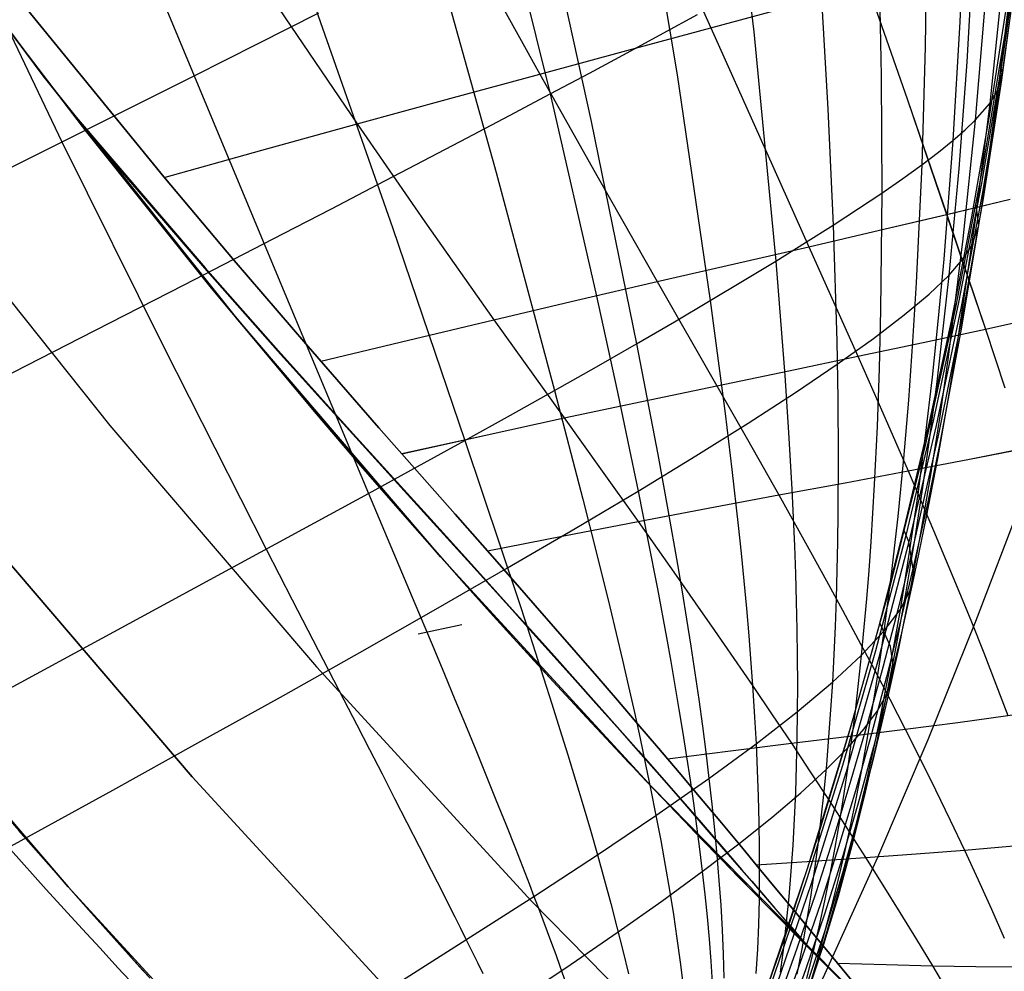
# Model space of a CAD drawing. Header units: millimetres. Extents: x -58 to 58, y -58 to 58.
# Tile 4 of 95: x -43.33 to -37.4, y -38.64 to -32.9. Entities that reach past the tile are written whole.
import ezdxf

# ---------------------------------------------------------------- set-up
doc = ezdxf.new("R2010")
doc.units = ezdxf.units.MM
doc.header["$MEASUREMENT"] = 0
doc.layers.add('Predefinito', color=5, linetype='Continuous')

msp = doc.modelspace()

# ---------------------------------------------------------------- linework, layer by layer
at = {"layer": 'Predefinito', "extrusion": (-3.64696e-06, 9.08447e-06, 1)}
msp.add_lwpolyline([(-57.1456, 0.5066), (-49.2276, -3.6494), (-48.6645, -3.965), (-48.1107, -4.2954), (-47.8375, -4.468), (-47.5674, -4.6453), (-47.0367, -5.0138), (-46.5192, -5.3993), (-46.0152, -5.8005), (-45.5221, -6.2189), (-45.0437, -6.6519), (-44.5806, -7.0994), (-44.1336, -7.5614), (-43.7017, -8.0393), (-43.2867, -8.531), (-42.8886, -9.0355), (-42.5074, -9.5522), (-42.1422, -10.0813), (-41.7937, -10.6209), (-41.4615, -11.1701), (-41.1452, -11.7281), (-40.8439, -12.2949), (-40.5574, -12.8689), (-40.2849, -13.4495), (-40.0258, -14.0358), (-39.779, -14.6275), (-39.5441, -15.2238), (-39.1067, -16.4283), (-38.7087, -17.6461), (-38.3503, -18.8761), (-38.0333, -20.1169), (-37.7586, -21.3679), (-37.6376, -21.9965), (-37.5277, -22.6272), (-37.429, -23.2599), (-37.3416, -23.8945), (-37.2658, -24.5298), (-37.2017, -25.1666), (-37.1494, -25.8045), (-37.109, -26.4434), (-37.0807, -27.082), (-37.0646, -27.7214), (-37.0609, -28.3614), (-37.0696, -29.0021), (-37.0909, -29.6414), (-37.1248, -30.2807), (-37.1712, -30.9193), (-37.2301, -31.5565), (-37.3017, -32.1919), (-37.3861, -32.8258), (-37.4836, -33.4585), (-37.5944, -34.0907), (-37.7181, -34.7195), (-37.8544, -35.3465), (-38.0028, -35.9698), (-38.1624, -36.5877), (-38.336, -37.2097), (-38.5213, -37.8243), (-38.7191, -38.4318), (-38.9303, -39.0322), (-39.1578, -39.6333), (-39.8911, -41.4123)], dxfattribs=at)
at = {"layer": 'Predefinito', "extrusion": (2.3347e-06, 3.23661e-05, 1)}
msp.add_lwpolyline([(-39.8921, -41.4221), (-39.518, -40.7397), (-39.1573, -40.0509), (-38.8105, -39.3562), (-38.478, -38.6562), (-38.1599, -37.9512), (-37.8566, -37.2415), (-37.5682, -36.5273), (-37.2946, -35.8087), (-37.0362, -35.0859), (-36.793, -34.3593), (-36.5652, -33.6293), (-36.3528, -32.8964), (-36.1561, -32.161), (-35.975, -31.4235), (-35.8095, -30.6841), (-35.6597, -29.9433), (-35.5255, -29.2014), (-35.4069, -28.4588), (-35.3037, -27.7158), (-35.216, -26.9727), (-35.1436, -26.23), (-35.0864, -25.4879), (-35.0443, -24.7467), (-35.0171, -24.0066), (-35.0047, -23.2679), (-35.0068, -22.531), (-35.0234, -21.796), (-35.0543, -21.0633), (-35.0992, -20.3333), (-35.158, -19.6061), (-35.2305, -18.8819), (-35.351, -17.9011)], dxfattribs=at)
at = {"layer": 'Predefinito'}
for points in [[(-33.9802, -42.6098), (-35.4307, -41.4116), (-36.8389, -40.164), (-38.2033, -38.8685), (-39.5221, -37.5267), (-40.7938, -36.1402), (-42.0169, -34.7106), (-43.19, -33.2397), (-44.3116, -31.7291), (-45.3803, -30.1807), (-46.395, -28.5964), (-47.3544, -26.978), (-48.2574, -25.3274), (-49.1028, -23.6467), (-49.8897, -21.9377), (-50.6172, -20.2027)], [(-50.6172, -20.2027), (-49.8897, -21.9377), (-49.1028, -23.6467), (-48.2574, -25.3274), (-47.3544, -26.978), (-46.395, -28.5964), (-45.3803, -30.1807), (-44.3116, -31.7291), (-43.19, -33.2397), (-42.0169, -34.7106), (-40.7938, -36.1402), (-39.5221, -37.5267), (-38.2033, -38.8685), (-36.8389, -40.164), (-35.4307, -41.4116), (-33.9802, -42.6098)], [(-51.546, -20.5734), (-50.8051, -22.3403), (-50.0038, -24.0805), (-49.1428, -25.7921), (-48.2233, -27.473), (-47.2463, -29.1211), (-46.213, -30.7345), (-45.1246, -32.3113), (-43.9825, -33.8496), (-42.7879, -35.3475), (-41.5423, -36.8033), (-40.2473, -38.2153), (-38.9043, -39.5817), (-37.5149, -40.9009), (-36.0808, -42.1714), (-34.6037, -43.3916), (-33.0854, -44.5602)], [(-33.6815, -45.3631), (-35.2272, -44.1735), (-36.7309, -42.9313), (-38.1908, -41.6379), (-39.6052, -40.2949), (-40.9725, -38.9038), (-42.2909, -37.4664), (-43.5589, -35.9844), (-44.7749, -34.4595), (-45.9377, -32.8935), (-47.0457, -31.2883), (-48.0976, -29.6458), (-49.0922, -27.968), (-50.0283, -26.2569), (-50.9047, -24.5144), (-51.7206, -22.7428), (-52.4747, -20.944)], [(-52.4747, -20.944), (-51.7206, -22.7428), (-50.9047, -24.5144), (-50.0283, -26.2569), (-49.0922, -27.968), (-48.0976, -29.6458), (-47.0457, -31.2883), (-45.9377, -32.8935), (-44.7749, -34.4595), (-43.5589, -35.9844), (-42.2909, -37.4664), (-40.9725, -38.9038), (-39.6052, -40.2949), (-38.1908, -41.6379), (-36.7309, -42.9313), (-35.2272, -44.1735), (-33.6815, -45.3631)], [(-53.4035, -21.3147), (-52.636, -23.1453), (-51.8057, -24.9483), (-50.9137, -26.7216), (-49.9611, -28.463), (-48.9489, -30.1705), (-47.8783, -31.8421), (-46.7507, -33.4757), (-45.5674, -35.0694), (-44.3298, -36.6213), (-43.0394, -38.1296), (-41.6976, -39.5924), (-40.3062, -41.008), (-38.8668, -42.3748), (-37.381, -43.6911), (-35.8507, -44.9553), (-34.2776, -46.1659)], [(-34.2776, -46.1659), (-35.8507, -44.9553), (-37.381, -43.6911), (-38.8668, -42.3748), (-40.3062, -41.008), (-41.6976, -39.5924), (-43.0394, -38.1296), (-44.3298, -36.6213), (-45.5674, -35.0694), (-46.7507, -33.4757), (-47.8783, -31.8421), (-48.9489, -30.1705), (-49.9611, -28.463), (-50.9137, -26.7216), (-51.8057, -24.9483), (-52.636, -23.1453), (-53.4035, -21.3147)], [(-39.8913, -41.4118), (-39.5231, -40.5609), (-39.1825, -39.7105), (-38.8691, -38.861), (-38.5822, -38.0125), (-38.3213, -37.1655), (-38.0858, -36.3201), (-37.8752, -35.4768), (-37.689, -34.6357), (-37.5266, -33.7972), (-37.3874, -32.9616), (-37.2708, -32.1291)], [(-39.8913, -41.4118), (-39.5231, -40.5609), (-39.1825, -39.7105), (-38.8691, -38.861), (-38.5822, -38.0125), (-38.3213, -37.1655), (-38.0858, -36.3201), (-37.8752, -35.4768), (-37.689, -34.6357), (-37.5266, -33.7972), (-37.3874, -32.9616), (-37.2708, -32.1291)]]:
    msp.add_lwpolyline(points, dxfattribs=at)
at = {"layer": 'Predefinito', "extrusion": (-0.112161, 0.9843, -0.136284)}
msp.add_lwpolyline([(46.2326, 24.7163), (46.0218, 24.9684)], dxfattribs=at)
at = {"layer": 'Predefinito', "extrusion": (-0.11216, 0.9843, 0.136284)}
msp.add_lwpolyline([(46.2324, 351.738), (46.0218, 351.4861)], dxfattribs=at)
at = {"layer": 'Predefinito', "extrusion": (-0.086571, 0.989219, -0.118118)}
msp.add_lwpolyline([(44.7314, 25.1532), (44.4873, 25.4826)], dxfattribs=at)
at = {"layer": 'Predefinito', "extrusion": (-0.086567, 0.989219, 0.118116)}
msp.add_lwpolyline([(44.7308, 352.1859), (44.4872, 351.8572)], dxfattribs=at)
at = {"layer": 'Predefinito', "extrusion": (-0.074056, 0.991392, -0.107967)}
msp.add_lwpolyline([(43.9438, 25.4563), (43.6856, 25.8295)], dxfattribs=at)
at = {"layer": 'Predefinito', "extrusion": (-0.074055, 0.991392, 0.107967)}
msp.add_lwpolyline([(43.9437, 352.3223), (43.6856, 351.9492)], dxfattribs=at)
at = {"layer": 'Predefinito', "extrusion": (-0.061457, 0.993433, 0.096505)}
msp.add_lwpolyline([(43.1121, 352.3808), (42.8447, 351.9637)], dxfattribs=at)
at = {"layer": 'Predefinito', "extrusion": (-0.061456, 0.993433, -0.096505)}
msp.add_lwpolyline([(43.112, 25.8457), (42.8447, 26.2627)], dxfattribs=at)
at = {"layer": 'Predefinito', "extrusion": (-0.034671, 0.997271, 0.065177)}
msp.add_lwpolyline([(41.2389, 352.022), (40.9912, 351.5576)], dxfattribs=at)
at = {"layer": 'Predefinito', "extrusion": (-0.034671, 0.997271, -0.065178)}
msp.add_lwpolyline([(41.2389, 27.1699), (40.9912, 27.6344)], dxfattribs=at)
at = {"layer": 'Predefinito', "extrusion": (-0.021012, 0.998811, -0.043992)}
msp.add_lwpolyline([(40.2258, 28.2464), (40.0166, 28.684)], dxfattribs=at)
at = {"layer": 'Predefinito', "extrusion": (-0.021012, 0.998811, 0.043992)}
msp.add_lwpolyline([(40.2258, 351.3856), (40.0166, 350.9481)], dxfattribs=at)
at = {"layer": 'Predefinito', "extrusion": (-0.007513, 0.999815, 0.017733)}
msp.add_lwpolyline([(39.191, 350.2224), (39.0439, 349.8753)], dxfattribs=at)
at = {"layer": 'Predefinito', "extrusion": (-0.007513, 0.999815, -0.017733)}
msp.add_lwpolyline([(39.191, 29.7179), (39.0439, 30.0649)], dxfattribs=at)
at = {"layer": 'Predefinito'}
for points in [[(-44.4315, -28.0709, 345.6051), (-42.2797, -33.2398, 345.2484), (-41.7536, -34.5036, 345.139), (-41.2286, -35.7585, 345.0032), (-40.9657, -36.3832, 344.9143), (-40.8357, -36.6931, 344.8586), (-40.7714, -36.8472, 344.8268), (-40.7077, -37.0005, 344.792), (-40.6447, -37.1529, 344.7538), (-40.5826, -37.3044, 344.7119), (-40.5213, -37.4548, 344.666), (-40.461, -37.604, 344.6158), (-40.4018, -37.7519, 344.561), (-40.3438, -37.8985, 344.5013), (-40.287, -38.0436, 344.4363), (-40.2592, -38.1156, 344.4017), (-40.2317, -38.1871, 344.3657), (-40.2046, -38.2582, 344.3282), (-40.1778, -38.3289, 344.2893), (-40.1515, -38.3992, 344.2489), (-40.1256, -38.469, 344.2072), (-40.1001, -38.5383, 344.164), (-40.0751, -38.6072, 344.1195), (-40.0265, -38.7434, 344.0265)], [(-45.4929, -28.5673, 346.8043), (-43.0761, -33.6387, 346.5145), (-42.4643, -34.8718, 346.4275), (-41.8456, -36.094, 346.3152), (-41.6891, -36.3984, 346.2796), (-41.5327, -36.7017, 346.2379), (-41.377, -37.0029, 346.1874), (-41.2997, -37.1525, 346.1581), (-41.223, -37.3013, 346.1256), (-41.1469, -37.4491, 346.0895), (-41.0715, -37.5959, 346.0496), (-40.9969, -37.7415, 346.0055), (-40.9232, -37.8858, 345.9569), (-40.8506, -38.0288, 345.9034), (-40.7791, -38.1703, 345.8447), (-40.7439, -38.2405, 345.8132), (-40.7089, -38.3103, 345.7804), (-40.6743, -38.3796, 345.7461), (-40.64, -38.4485, 345.7102), (-40.6061, -38.517, 345.6729), (-40.5726, -38.5849, 345.634), (-40.5395, -38.6524, 345.5935)], [(-42.4561, -30.2446, 344.1606), (-41.0835, -34.1534, 343.8037), (-40.6479, -35.4388, 343.6497), (-40.4326, -36.0794, 343.5522), (-40.327, -36.3976, 343.4926), (-40.2751, -36.5558, 343.459), (-40.2238, -36.7134, 343.4226), (-40.1734, -36.8701, 343.383), (-40.1237, -37.026, 343.3399), (-40.0751, -37.1808, 343.2931), (-40.0275, -37.3346, 343.2421), (-39.981, -37.4872, 343.1868), (-39.9358, -37.6385, 343.1268), (-39.8919, -37.7884, 343.0618), (-39.8495, -37.9369, 342.9916), (-39.8085, -38.0838, 342.9159), (-39.7692, -38.2291, 342.8348), (-39.7316, -38.3726, 342.7485), (-39.6959, -38.5142, 342.6571), (-39.6622, -38.654, 342.5608)], [(-40.7333, -30.9375, 38.2439), (-40.1333, -33.3495, 38.4945), (-39.8579, -34.5499, 38.6336), (-39.7278, -35.1478, 38.7204), (-39.665, -35.446, 38.771), (-39.6038, -35.7436, 38.8276), (-39.5447, -36.0392, 38.8907), (-39.4878, -36.3335, 38.9617), (-39.4335, -36.626, 39.0415), (-39.4075, -36.7713, 39.0852), (-39.3823, -36.9159, 39.1314), (-39.3581, -37.0598, 39.1805), (-39.3347, -37.2027, 39.2325), (-39.3124, -37.3448, 39.2875), (-39.2911, -37.4858, 39.3457), (-39.2709, -37.6257, 39.4073), (-39.252, -37.7644, 39.4723), (-39.2342, -37.9018, 39.5409), (-39.2177, -38.0379, 39.6133), (-39.2024, -38.175, 39.691), (-39.1885, -38.3106, 39.7725), (-39.1763, -38.4445, 39.8577), (-39.1659, -38.5766, 39.9465), (-39.1574, -38.7069, 40.0388)], [(-42.4596, -33.8526, 29.1694), (-41.872, -33.6884, 29.9092), (-41.2977, -33.5299, 30.6725), (-40.7383, -33.3771, 31.459), (-40.1956, -33.2297, 32.2686), (-39.671, -33.0878, 33.1007), (-39.1662, -32.9513, 33.9552), (-38.6824, -32.8201, 34.8314), (-38.2211, -32.6941, 35.729), (-37.7835, -32.5735, 36.6476), (-37.371, -32.4584, 37.5857), (-36.9851, -32.3493, 38.5404), (-36.6261, -32.2463, 39.5095), (-36.2934, -32.1491, 40.4916), (-35.9868, -32.0578, 41.4857), (-35.706, -31.9724, 42.4907), (-35.4507, -31.893, 43.5056), (-35.2206, -31.8194, 44.5292), (-35.0154, -31.752, 45.5608), (-34.8352, -31.6907, 46.5994), (-34.6797, -31.6356, 47.6441), (-34.5489, -31.587, 48.6935), (-34.4423, -31.545, 49.7433), (-34.3578, -31.5093, 50.79)], [(-42.4596, -33.8526, 350.8306), (-41.872, -33.6884, 350.0908), (-41.2977, -33.53, 349.3275), (-40.7383, -33.3771, 348.541), (-40.1956, -33.2298, 347.7314), (-39.671, -33.0879, 346.8992), (-39.1662, -32.9513, 346.0448), (-38.6824, -32.8201, 345.1686), (-38.2211, -32.6942, 344.271), (-37.7835, -32.5735, 343.3524), (-37.371, -32.4584, 342.4143), (-36.9851, -32.3493, 341.4596), (-36.6261, -32.2463, 340.4905), (-36.2934, -32.1491, 339.5084), (-35.9868, -32.0579, 338.5143), (-35.706, -31.9725, 337.5093), (-35.4507, -31.893, 336.4944), (-35.2205, -31.8195, 335.4708), (-35.0154, -31.752, 334.4392), (-34.8352, -31.6907, 333.4006), (-34.6797, -31.6357, 332.3559), (-34.5489, -31.5871, 331.3065), (-34.4423, -31.545, 330.2567), (-34.3578, -31.5094, 329.21)], [(-39.0736, -31.5911, 338.1593), (-38.9063, -32.9749, 338.0091), (-38.7737, -34.3566, 337.8336), (-38.7197, -35.0468, 337.7288), (-38.6969, -35.3907, 337.6679), (-38.6775, -35.7328, 337.5991), (-38.6621, -36.0728, 337.5206), (-38.6561, -36.2417, 337.4772), (-38.6512, -36.4099, 337.4307), (-38.6476, -36.5773, 337.3809), (-38.6453, -36.7437, 337.3276), (-38.6444, -36.9092, 337.2706), (-38.6449, -37.0736, 337.2096), (-38.647, -37.2369, 337.1445), (-38.6507, -37.3989, 337.0754), (-38.656, -37.5598, 337.0024), (-38.6632, -37.7193, 336.9255), (-38.6722, -37.8774, 336.845), (-38.6831, -38.034, 336.761), (-38.6961, -38.1892, 336.6735), (-38.7112, -38.3427, 336.5828), (-38.7285, -38.4946, 336.4889), (-38.7481, -38.6447, 336.392)], [(-39.7576, -31.633, 33.7007), (-39.1662, -32.9513, 33.9552), (-38.871, -33.6104, 34.0965), (-38.5759, -34.27, 34.2521), (-38.2806, -34.9307, 34.4257), (-38.1299, -35.2711, 34.5223), (-37.977, -35.6216, 34.629), (-37.8235, -35.9807, 34.7485), (-37.7471, -36.163, 34.8138), (-37.6711, -36.347, 34.8834), (-37.5958, -36.5325, 34.9575), (-37.5214, -36.7193, 35.0365), (-37.4481, -36.9072, 35.1208), (-37.3762, -37.0962, 35.2106)], [(-39.7575, -31.633, 346.2993), (-39.1662, -32.9513, 346.0448), (-38.871, -33.6104, 345.9035), (-38.5758, -34.2701, 345.7479), (-38.2806, -34.9308, 345.5743), (-38.1299, -35.2712, 345.4776), (-37.977, -35.6216, 345.371), (-37.8235, -35.9807, 345.2515), (-37.7471, -36.163, 345.1862), (-37.6711, -36.347, 345.1166), (-37.5958, -36.5325, 345.0425), (-37.5214, -36.7193, 344.9634), (-37.4481, -36.9073, 344.8792), (-37.3761, -37.0963, 344.7894)], [(-39.5969, -31.8683, 339.6723), (-39.3684, -33.2331, 339.5214), (-39.1689, -34.5951, 339.344), (-39.0794, -35.2752, 339.2372), (-39.0383, -35.6138, 339.1747), (-39.0004, -35.9505, 339.1036), (-38.9829, -36.118, 339.0642), (-38.9664, -36.2848, 339.022), (-38.951, -36.4509, 338.9766), (-38.9368, -36.6161, 338.928), (-38.9238, -36.7804, 338.8757), (-38.9121, -36.9437, 338.8197), (-38.9018, -37.1059, 338.7596), (-38.893, -37.267, 338.6952), (-38.8857, -37.4268, 338.6263), (-38.88, -37.5853, 338.5531), (-38.8761, -37.7425, 338.4756), (-38.8739, -37.8982, 338.394), (-38.8737, -38.0524, 338.3084), (-38.8755, -38.205, 338.219), (-38.8794, -38.3559, 338.1259), (-38.8854, -38.5051, 338.0292), (-38.8938, -38.6524, 337.9291)], [(-40.8899, -31.9788, 347.9661), (-40.1956, -33.2298, 347.7314), (-39.8438, -33.8549, 347.6001), (-39.4885, -34.4809, 347.4542), (-39.1297, -35.1083, 347.2894), (-38.9449, -35.4325, 347.1971), (-38.756, -35.767, 347.0945), (-38.5647, -36.1103, 346.9786), (-38.4688, -36.2848, 346.9147), (-38.3729, -36.461, 346.8464), (-38.2773, -36.6387, 346.7732), (-38.1823, -36.8177, 346.6947), (-38.0881, -36.998, 346.6107), (-37.9948, -37.1792, 346.5207), (-37.9028, -37.3615, 346.4243), (-37.8123, -37.5445, 346.3211), (-37.7238, -37.727, 346.2111), (-37.6378, -37.9081, 346.0943), (-37.5547, -38.0869, 345.9707), (-37.4744, -38.2637, 345.8408), (-37.3973, -38.4385, 345.7046)], [(-40.8899, -31.9788, 32.0339), (-40.1956, -33.2297, 32.2686), (-39.8438, -33.8549, 32.3999), (-39.4886, -34.4809, 32.5458), (-39.1297, -35.1083, 32.7106), (-38.9449, -35.4325, 32.8029), (-38.756, -35.767, 32.9055), (-38.5648, -36.1103, 33.0214), (-38.4688, -36.2848, 33.0853), (-38.3729, -36.461, 33.1536), (-38.2773, -36.6387, 33.2268), (-38.1823, -36.8177, 33.3053), (-38.0881, -36.9979, 33.3893), (-37.9949, -37.1791, 33.4793), (-37.9028, -37.3615, 33.5757), (-37.8123, -37.5445, 33.6789), (-37.7238, -37.727, 33.7888), (-37.6378, -37.908, 33.9057), (-37.5547, -38.0869, 34.0292), (-37.4745, -38.2637, 34.1592), (-37.3973, -38.4385, 34.2953)], [(-40.1816, -32.1729, 341.1414), (-39.8864, -33.5162, 340.9938), (-39.614, -34.8554, 340.8191), (-39.4857, -35.5238, 340.7127), (-39.4247, -35.8564, 340.6497), (-39.3667, -36.1869, 340.5776), (-39.339, -36.3512, 340.5374), (-39.3123, -36.5148, 340.4942), (-39.2867, -36.6775, 340.4476), (-39.2622, -36.8393, 340.3974), (-39.2389, -37.0001, 340.3434), (-39.2169, -37.1598, 340.2853), (-39.1963, -37.3184, 340.2228), (-39.1772, -37.4756, 340.1557), (-39.1596, -37.6316, 340.0838), (-39.1436, -37.7861, 340.0071), (-39.1294, -37.9391, 339.9259), (-39.117, -38.0906, 339.8402), (-39.1065, -38.2404, 339.7503), (-39.0981, -38.3885, 339.6562), (-39.0919, -38.5347, 339.5581), (-39.0879, -38.6791, 339.4562)], [(-37.6348, -32.1986, 331.6555), (-37.6647, -32.9142, 331.5918), (-37.7072, -33.6295, 331.5221), (-37.7625, -34.3443, 331.4438), (-37.7955, -34.7007, 331.3991), (-37.8324, -35.056, 331.3492), (-37.8736, -35.4098, 331.293), (-37.9193, -35.7618, 331.2295), (-37.9698, -36.1115, 331.1574), (-38.0254, -36.4587, 331.0757), (-38.0865, -36.8028, 330.9835), (-38.1533, -37.1437, 330.8813), (-38.2263, -37.481, 330.7696), (-38.306, -37.8143, 330.6491), (-38.3927, -38.1433, 330.5203), (-38.4869, -38.4678, 330.3841), (-38.5889, -38.7873, 330.2409)], [(-42.0958, -32.3493, 30.4641), (-41.2977, -33.5299, 30.6725), (-40.8888, -34.1196, 30.79), (-40.4727, -34.7103, 30.9221), (-40.0492, -35.3027, 31.0733), (-39.8298, -35.6093, 31.1586), (-39.6045, -35.9262, 31.2543), (-39.375, -36.2515, 31.3636), (-39.2593, -36.4168, 31.4243), (-39.1432, -36.5838, 31.4898), (-39.0271, -36.7521, 31.5603), (-38.9111, -36.9217, 31.6363), (-38.7956, -37.0923, 31.7183), (-38.6806, -37.2639, 31.8066), (-38.5665, -37.4365, 31.9017), (-38.4536, -37.6096, 32.004), (-38.3426, -37.7819, 32.1135), (-38.288, -37.8674, 32.1711), (-38.2341, -37.9522, 32.2305), (-38.1286, -38.1197, 32.3546), (-38.0261, -38.2844, 32.4857), (-37.9268, -38.4464, 32.6234), (-37.8307, -38.6058, 32.7674), (-37.7379, -38.7626, 32.9177)], [(-42.0957, -32.3493, 349.5359), (-41.2977, -33.53, 349.3275), (-40.8887, -34.1197, 349.21), (-40.4726, -34.7104, 349.0779), (-40.0492, -35.3027, 348.9267), (-39.8298, -35.6094, 348.8413), (-39.6045, -35.9262, 348.7457), (-39.375, -36.2515, 348.6364), (-39.2592, -36.4169, 348.5756), (-39.1432, -36.5838, 348.5102), (-39.0271, -36.7522, 348.4397), (-38.9111, -36.9217, 348.3636), (-38.7955, -37.0924, 348.2817), (-38.6806, -37.2639, 348.1934), (-38.5665, -37.4365, 348.0983), (-38.4536, -37.6096, 347.996), (-38.3425, -37.7819, 347.8864), (-38.2879, -37.8674, 347.8289), (-38.2341, -37.9522, 347.7695), (-38.1286, -38.1197, 347.6453), (-38.0261, -38.2844, 347.5143), (-37.9268, -38.4464, 347.3766), (-37.8307, -38.6059, 347.2325), (-37.7379, -38.7627, 347.0823)], [(-37.8645, -32.3532, 333.2802), (-37.8739, -33.0649, 333.2095), (-37.8952, -33.7764, 333.1321), (-37.9282, -34.4875, 333.045), (-37.9498, -34.8421, 332.9951), (-37.9754, -35.1954, 332.9393), (-38.0051, -35.5471, 332.8764), (-38.0395, -35.8967, 332.8051), (-38.0787, -36.2438, 332.724), (-38.1003, -36.4163, 332.6794), (-38.1233, -36.588, 332.632), (-38.1476, -36.7589, 332.5815), (-38.1735, -36.9289, 332.5281), (-38.2008, -37.098, 332.4717), (-38.2298, -37.2661, 332.4126), (-38.2604, -37.4332, 332.3508), (-38.2927, -37.5992, 332.2864), (-38.3268, -37.7641, 332.2195), (-38.3627, -37.9278, 332.1501), (-38.4005, -38.0903, 332.0784), (-38.4402, -38.2516, 332.0045), (-38.482, -38.4116, 331.9285), (-38.5258, -38.5702, 331.8503), (-38.5718, -38.7274, 331.7702)], [(-40.8266, -32.5044, 342.5616), (-40.4594, -33.8235, 342.4219), (-40.1081, -35.1371, 342.2549), (-39.9377, -35.7923, 342.1515), (-39.8552, -36.1181, 342.0895), (-39.7754, -36.4416, 342.0178), (-39.7368, -36.6023, 341.9775), (-39.699, -36.7622, 341.9339), (-39.6623, -36.9212, 341.8868), (-39.6266, -37.0792, 341.8359), (-39.5922, -37.2361, 341.7808), (-39.559, -37.3918, 341.7214), (-39.5272, -37.5462, 341.6573), (-39.4968, -37.6993, 341.5882), (-39.4679, -37.8509, 341.514), (-39.4407, -38.001, 341.4347), (-39.4153, -38.1495, 341.3505), (-39.3917, -38.2962, 341.2616), (-39.37, -38.4412, 341.1681), (-39.3505, -38.5843, 341.0702), (-39.3332, -38.7255, 340.968)], [(-37.311, -32.4748, 321.6651), (-37.4158, -33.1878, 321.6547), (-37.5363, -33.8987, 321.6431), (-37.6725, -34.6067, 321.6292), (-37.8242, -35.3111, 321.6116), (-37.9915, -36.0114, 321.5892), (-38.1742, -36.7069, 321.5608), (-38.3726, -37.3971, 321.527), (-38.5869, -38.0818, 321.4884), (-38.8173, -38.7604, 321.4457), (-39.0637, -39.4327, 321.3997), (-39.3254, -40.0987, 321.3512), (-39.6016, -40.7584, 321.301), (-39.8913, -41.4118, 321.25)], [(-37.3091, -32.504, 323.3317), (-37.4106, -33.219, 323.3108), (-37.5277, -33.932, 323.2874), (-37.6603, -34.6422, 323.2594), (-37.8087, -35.3486, 323.2241), (-37.9728, -36.0503, 323.1789), (-38.153, -36.7462, 323.1221), (-38.3498, -37.4358, 323.0542), (-38.5636, -38.1183, 322.9769), (-38.7952, -38.7931, 322.8915), (-39.0449, -39.4596, 322.7995), (-39.3116, -40.118, 322.7025), (-39.5941, -40.7686, 322.6021), (-39.8913, -41.4118, 322.5)], [(-37.587, -32.5117, 48.9177), (-37.6239, -33.1563, 48.973), (-37.6722, -33.8005, 49.0359), (-37.7325, -34.4444, 49.1098), (-37.8049, -35.0846, 49.1978), (-37.8461, -35.4037, 49.2485), (-37.8908, -35.7213, 49.3045), (-37.939, -36.0372, 49.3662), (-37.9911, -36.3509, 49.4341), (-38.047, -36.662, 49.5089), (-38.1069, -36.9699, 49.5911), (-38.1722, -37.2798, 49.6827), (-38.2423, -37.5857, 49.7819), (-38.3177, -37.8875, 49.8882), (-38.3989, -38.1847, 50.0008), (-38.4864, -38.4772, 50.1193), (-38.5807, -38.7646, 50.243), (-38.6822, -39.0467, 50.3714), (-38.7916, -39.3233, 50.5038), (-38.9105, -39.5974, 50.6414), (-39.0368, -39.8664, 50.7821), (-39.1695, -40.1308, 50.9255), (-39.3075, -40.3915, 51.0711), (-39.8913, -41.4118, 51.6667)], [(-43.7144, -32.5467, 351.2117), (-42.9291, -33.5757, 351.1134), (-42.1807, -34.5112, 351.0148), (-41.5471, -35.2716, 350.9154), (-41.2767, -35.5876, 350.8654), (-41.0379, -35.8627, 350.8153), (-40.8306, -36.0986, 350.7652), (-40.6513, -36.3006, 350.7149), (-40.4948, -36.4749, 350.6646), (-40.3562, -36.6281, 350.6142), (-40.2311, -36.7655, 350.5638), (-40.1173, -36.8897, 350.5134), (-40.0128, -37.0029, 350.463), (-39.916, -37.1073, 350.4126), (-39.8255, -37.2044, 350.3621), (-39.7409, -37.2948, 350.3117), (-39.6614, -37.3794, 350.2612), (-39.5864, -37.4587, 350.2108), (-39.5154, -37.5337, 350.1603), (-39.4478, -37.6047, 350.1098), (-39.3833, -37.6722, 350.0594), (-39.3217, -37.7365, 350.0089), (-39.2626, -37.7981, 349.9584), (-39.2057, -37.8571, 349.9079), (-39.151, -37.9137, 349.8573), (-39.0982, -37.968, 349.8068), (-38.9982, -38.0708, 349.7058), (-38.9045, -38.1665, 349.6047), (-38.8161, -38.2564, 349.5037), (-38.7326, -38.341, 349.4026), (-38.6533, -38.4209, 349.3016), (-38.5778, -38.4968, 349.2005), (-38.5055, -38.569, 349.0995), (-38.4364, -38.6379, 348.9984), (-38.3703, -38.7036, 348.8973)], [(-38.3708, -38.7031, 31.1025), (-38.4367, -38.6376, 31.0014), (-38.5057, -38.5689, 30.9003), (-38.5778, -38.4967, 30.7992), (-38.6533, -38.4209, 30.6982), (-38.7326, -38.341, 30.5973), (-38.8162, -38.2563, 30.4963), (-38.9045, -38.1665, 30.3954), (-38.998, -38.071, 30.2944), (-39.0978, -37.9685, 30.1935), (-39.1504, -37.9143, 30.143), (-39.205, -37.8578, 30.0925), (-39.2618, -37.7989, 30.0421), (-39.3209, -37.7374, 29.9916), (-39.3825, -37.6731, 29.9411), (-39.447, -37.6056, 29.8907), (-39.5146, -37.5345, 29.8402), (-39.5858, -37.4594, 29.7897), (-39.6608, -37.38, 29.7393), (-39.7402, -37.2956, 29.6888), (-39.8247, -37.2053, 29.6384), (-39.9149, -37.1085, 29.5879), (-40.0115, -37.0044, 29.5375), (-40.1157, -36.8914, 29.4871), (-40.2296, -36.7672, 29.4367), (-40.3547, -36.6297, 29.3863), (-40.4935, -36.4763, 29.3359), (-40.6503, -36.3016, 29.2856), (-40.8298, -36.0995, 29.2353), (-41.0368, -35.8639, 29.1852), (-41.2745, -35.5903, 29.1351), (-41.5426, -35.277, 29.0851), (-42.1737, -34.5198, 28.9856), (-42.9256, -33.5802, 28.8869), (-43.7132, -32.5483, 28.7886)], [(-37.3183, -32.5476, 324.997), (-37.414, -33.2643, 324.9656), (-37.5248, -33.9793, 324.9305), (-37.6511, -34.6916, 324.8883), (-37.7935, -35.3997, 324.8353), (-37.9522, -36.1024, 324.7675), (-38.0378, -36.4513, 324.7271), (-38.1278, -36.7984, 324.6822), (-38.2222, -37.1435, 324.6333), (-38.3212, -37.4866, 324.5805), (-38.425, -37.8275, 324.5242), (-38.5336, -38.1661, 324.4646), (-38.6473, -38.5022, 324.4019), (-38.766, -38.8358, 324.3366), (-39.019, -39.495, 324.1987), (-39.2918, -40.1438, 324.0534), (-39.583, -40.7826, 323.9031), (-39.8913, -41.4118, 323.75)], [(-38.1535, -32.5344, 334.8838), (-38.1394, -33.2407, 334.8073), (-38.1361, -33.9469, 334.7235), (-38.1435, -34.6526, 334.6288), (-38.152, -35.0045, 334.5744), (-38.1643, -35.3549, 334.5134), (-38.1808, -35.7036, 334.4444), (-38.2019, -36.0499, 334.366), (-38.2143, -36.2221, 334.3228), (-38.228, -36.3935, 334.2767), (-38.2431, -36.5641, 334.2275), (-38.2595, -36.7338, 334.175), (-38.2774, -36.9027, 334.1192), (-38.2969, -37.0705, 334.0601), (-38.3179, -37.2373, 333.9977), (-38.3406, -37.403, 333.9322), (-38.365, -37.5676, 333.8637), (-38.3913, -37.7309, 333.7922), (-38.4194, -37.8931, 333.7179), (-38.4494, -38.0539, 333.641), (-38.4814, -38.2133, 333.5614), (-38.5156, -38.3714, 333.4793), (-38.5518, -38.528, 333.3948), (-38.5903, -38.683, 333.308)], [(-37.3486, -32.608, 326.6584), (-37.4356, -33.3259, 326.6167), (-37.5372, -34.0424, 326.57), (-37.6544, -34.7562, 326.514), (-37.7878, -35.4655, 326.4434), (-37.8608, -35.8179, 326.4011), (-37.9382, -36.1685, 326.3533), (-38.0202, -36.5172, 326.2994), (-38.1068, -36.8638, 326.2397), (-38.1983, -37.208, 326.1746), (-38.2948, -37.5498, 326.1044), (-38.3966, -37.8888, 326.0295), (-38.5039, -38.2251, 325.9502), (-38.6169, -38.5583, 325.8669), (-38.7357, -38.8884, 325.78), (-38.8605, -39.2151, 325.6898), (-38.9912, -39.5385, 325.5967), (-39.1277, -39.8587, 325.5012), (-39.2698, -40.1756, 325.4035), (-39.4173, -40.4893, 325.3042), (-39.5702, -40.7999, 325.2036), (-39.8913, -41.4118, 325)], [(-37.4099, -32.6876, 328.3132), (-37.4851, -33.4059, 328.2615), (-37.5746, -34.1231, 328.2037), (-37.6794, -34.8375, 328.1341), (-37.7379, -35.193, 328.0929), (-37.8007, -35.547, 328.0464), (-37.868, -35.8992, 327.9939), (-37.9399, -36.2495, 327.9344), (-38.0167, -36.5974, 327.8674), (-38.0985, -36.9429, 327.7931), (-38.1856, -37.2856, 327.7121), (-38.2783, -37.6253, 327.6247), (-38.3769, -37.9619, 327.5314), (-38.4816, -38.2951, 327.4327), (-38.5926, -38.6247, 327.3291), (-38.7104, -38.9504, 327.2209), (-38.835, -39.2721, 327.1086), (-38.9664, -39.5897, 326.9928), (-39.1045, -39.9033, 326.8738), (-39.2491, -40.2129, 326.7523), (-39.4003, -40.5186, 326.6286), (-39.5577, -40.8202, 326.5034), (-39.7215, -41.118, 326.377), (-39.8913, -41.4118, 326.25)], [(-38.5011, -32.7418, 336.4617), (-38.4604, -33.4411, 336.3809), (-38.4291, -34.1404, 336.292), (-38.4075, -34.8392, 336.1914), (-38.4012, -35.1874, 336.1333), (-38.3986, -35.5342, 336.0679), (-38.4, -35.8789, 335.9937), (-38.4024, -36.0503, 335.9527), (-38.406, -36.2211, 335.909), (-38.4109, -36.3911, 335.8622), (-38.4171, -36.5602, 335.8123), (-38.4246, -36.7285, 335.7589), (-38.4336, -36.8958, 335.7019), (-38.4441, -37.0621, 335.6412), (-38.4561, -37.2272, 335.5768), (-38.4698, -37.3913, 335.5088), (-38.4852, -37.5541, 335.4374), (-38.5025, -37.7157, 335.3626), (-38.5216, -37.876, 335.2846), (-38.5426, -38.0348, 335.2034), (-38.5657, -38.1922, 335.1193), (-38.5909, -38.3482, 335.0323), (-38.6183, -38.5025, 334.9425), (-38.648, -38.6552, 334.85)], [(-38.2211, -32.6941, 35.729), (-37.9813, -33.3846, 35.8761), (-37.7448, -34.0752, 36.0367), (-37.5113, -34.7665, 36.2143), (-37.3936, -35.1214, 36.3124)], [(-38.2211, -32.6942, 344.271), (-37.9813, -33.3846, 344.1239), (-37.7447, -34.0752, 343.9633), (-37.5112, -34.7666, 343.7857), (-37.3936, -35.1215, 343.6875)], [(-37.5119, -32.7889, 329.9585), (-37.5725, -33.5064, 329.8975), (-37.6465, -34.2231, 329.829), (-37.7356, -34.937, 329.7466), (-37.7864, -35.292, 329.6977), (-37.8415, -35.6454, 329.6425), (-37.9014, -35.9968, 329.5799), (-37.9661, -36.3459, 329.5091), (-38.0359, -36.6924, 329.4293), (-38.1112, -37.036, 329.3408), (-38.1923, -37.3765, 329.2442), (-38.2795, -37.7135, 329.14), (-38.3731, -38.0467, 329.0288), (-38.4735, -38.376, 328.9111), (-38.5811, -38.701, 328.7874), (-38.6962, -39.0215, 328.6583), (-38.819, -39.3372, 328.5244), (-38.9495, -39.6481, 328.3862), (-39.0877, -39.9542, 328.2443), (-39.2335, -40.2554, 328.0993), (-39.3868, -40.5517, 327.9518), (-39.5476, -40.8433, 327.8023), (-39.7158, -41.1299, 327.6516), (-39.8913, -41.4118, 327.5)], [(-45.4927, -34.8476, 350.2802), (-42.2797, -33.2398, 345.2484), (-41.8969, -33.0472, 344.5957), (-41.5279, -32.8609, 343.9307)], [(-43.2831, -32.8423, 350.9919), (-42.4623, -33.8493, 350.8307), (-42.039, -34.3525, 350.7402), (-41.6067, -34.8566, 350.6383), (-41.1656, -35.3614, 350.5216), (-40.7066, -35.8825, 350.385), (-40.4675, -36.1549, 350.3045), (-40.2239, -36.4333, 350.2121), (-40.1009, -36.5745, 350.1607), (-39.9773, -36.7168, 350.1052), (-39.8534, -36.86, 350.0454), (-39.7292, -37.0041, 349.9809), (-39.605, -37.1488, 349.9114), (-39.4811, -37.2941, 349.8365), (-39.3575, -37.4399, 349.756), (-39.2345, -37.5859, 349.6693), (-39.1124, -37.7318, 349.5763), (-38.9919, -37.8766, 349.4767), (-38.8736, -38.0194, 349.3706), (-38.8154, -38.0896, 349.3152), (-38.758, -38.159, 349.2583), (-38.6665, -38.2697, 349.1628), (-38.5768, -38.3784, 349.0635), (-38.4889, -38.4852, 348.9603), (-38.4029, -38.5901, 348.8536), (-38.3188, -38.693, 348.7433)], [(-38.3188, -38.693, 31.2568), (-38.4029, -38.5901, 31.1464), (-38.4889, -38.4852, 31.0397), (-38.5768, -38.3785, 30.9365), (-38.6665, -38.2697, 30.8372), (-38.758, -38.159, 30.7417), (-38.8154, -38.0896, 30.6848), (-38.8736, -38.0194, 30.6294), (-38.9919, -37.8766, 30.5234), (-39.1124, -37.7318, 30.4237), (-39.2345, -37.5859, 30.3307), (-39.3575, -37.4399, 30.244), (-39.4811, -37.2941, 30.1635), (-39.605, -37.1488, 30.0886), (-39.7292, -37.0041, 30.0191), (-39.8534, -36.86, 29.9546), (-39.9773, -36.7168, 29.8948), (-40.1009, -36.5745, 29.8393), (-40.2239, -36.4334, 29.7879), (-40.4675, -36.1549, 29.6955), (-40.7066, -35.8825, 29.615), (-41.1656, -35.3614, 29.4784), (-41.6067, -34.8566, 29.3617), (-42.039, -34.3524, 29.2598), (-42.4622, -33.8493, 29.1693), (-43.2831, -32.8423, 29.0082)], [(-45.1329, -35.9211, 29.769), (-44.2816, -35.4899, 30.9376), (-43.6133, -35.1504, 31.917), (-42.965, -34.8199, 32.9301), (-42.3399, -34.4997, 33.9766), (-41.741, -34.1912, 35.0565), (-41.4523, -34.0417, 35.6088), (-41.1715, -33.8957, 36.1695), (-40.8987, -33.7533, 36.7384), (-40.6345, -33.6147, 37.3156), (-40.3792, -33.4801, 37.9009), (-40.1333, -33.3495, 38.4945), (-39.897, -33.2232, 39.0962), (-39.6704, -33.1013, 39.7057), (-39.4538, -32.9836, 40.3227), (-39.247, -32.8704, 40.9468)], [(-43.7185, -37.1104, 350.2251), (-41.2286, -35.7585, 345.0032), (-40.9326, -35.5961, 344.3312), (-40.6479, -35.4388, 343.6497), (-40.3723, -35.2855, 342.9565), (-40.1081, -35.1371, 342.2549), (-39.8547, -34.9935, 341.5412), (-39.614, -34.8554, 340.8191), (-39.385, -34.7224, 340.0853), (-39.1689, -34.5951, 339.344), (-38.9648, -34.4729, 338.5921), (-38.7737, -34.3566, 337.8336), (-38.5949, -34.2456, 337.0657), (-38.4291, -34.1404, 336.292), (-38.276, -34.0407, 335.5102), (-38.1361, -33.9469, 334.7235), (-38.009, -33.8587, 333.9299), (-37.8952, -33.7764, 333.1321), (-37.7944, -33.7, 332.3288), (-37.7072, -33.6295, 331.5221), (-37.6334, -33.565, 330.7111), (-37.5725, -33.5064, 329.8975), (-37.4851, -33.4059, 328.2615), (-37.4356, -33.3259, 326.6167), (-37.4106, -33.219, 323.3108), (-37.4198, -33.1688, 320)], [(-43.051, -33.4194, 351.1292), (-42.2121, -34.3983, 350.9631), (-41.7714, -34.8975, 350.864), (-41.3215, -35.3975, 350.75), (-40.853, -35.9135, 350.6164), (-40.6089, -36.1831, 350.5374), (-40.3601, -36.4588, 350.4466), (-40.2345, -36.5985, 350.3959), (-40.1082, -36.7393, 350.3411), (-39.9815, -36.881, 350.282), (-39.8545, -37.0234, 350.2182), (-39.7275, -37.1665, 350.1494), (-39.6007, -37.3101, 350.0751), (-39.4742, -37.4541, 349.9952), (-39.3482, -37.5984, 349.9091), (-39.2232, -37.7425, 349.8165), (-39.0997, -37.8854, 349.7173), (-38.9785, -38.0262, 349.6117), (-38.9188, -38.0954, 349.5565), (-38.8599, -38.1638, 349.4997), (-38.7795, -38.2571, 349.4184), (-38.7005, -38.3489, 349.3343), (-38.6228, -38.4392, 349.2473), (-38.5464, -38.5281, 349.1576)], [(-42.9712, -33.5219, 28.8808), (-42.217, -34.3996, 29.0307), (-41.776, -34.8986, 29.1298), (-41.3259, -35.3985, 29.2437), (-40.8571, -35.9144, 29.3772), (-40.6128, -36.1839, 29.4562), (-40.3639, -36.4595, 29.547), (-40.2382, -36.5992, 29.5977), (-40.1118, -36.7399, 29.6524), (-39.985, -36.8816, 29.7114), (-39.858, -37.024, 29.7752), (-39.731, -37.167, 29.844), (-39.604, -37.3106, 29.9183), (-39.4774, -37.4545, 29.9982), (-39.3514, -37.5988, 30.0843), (-39.2263, -37.7428, 30.1768), (-39.1027, -37.8857, 30.276), (-38.9814, -38.0264, 30.3817), (-38.9217, -38.0956, 30.4369), (-38.8628, -38.1639, 30.4936), (-38.7865, -38.2523, 30.5706), (-38.7114, -38.3394, 30.6501), (-38.6376, -38.4251, 30.7321), (-38.565, -38.5095, 30.8166)], [(-41.516, -34.9612, 350.6159), (-40.9877, -34.8329, 349.8578), (-40.4726, -34.7104, 349.0779), (-39.9724, -34.5932, 348.2766), (-39.4885, -34.4809, 347.4542), (-39.0226, -34.3733, 346.6111), (-38.5758, -34.2701, 345.7479), (-38.1495, -34.1708, 344.8651), (-37.7447, -34.0752, 343.9633), (-37.3624, -33.9833, 343.0429)], [(-41.516, -34.9612, 29.3841), (-40.9878, -34.8329, 30.1422), (-40.4727, -34.7103, 30.9221), (-39.9724, -34.5931, 31.7234), (-39.4886, -34.4809, 32.5458), (-39.0226, -34.3733, 33.3889), (-38.5759, -34.27, 34.2521), (-38.1496, -34.1707, 35.1349), (-37.7448, -34.0752, 36.0367), (-37.3624, -33.9833, 36.9571)], [(-43.4241, -37.9069, 29.7966), (-42.7698, -37.5463, 31.0405), (-42.2568, -37.2621, 32.0732), (-41.7597, -36.985, 33.1326), (-41.2812, -36.716, 34.2188), (-40.8238, -36.4564, 35.3315), (-40.3901, -36.207, 36.4706), (-39.9826, -35.9691, 37.636), (-39.6038, -35.7436, 38.8276), (-39.256, -35.5315, 40.045), (-38.94, -35.3332, 41.2861), (-38.656, -35.1489, 42.5489), (-38.4046, -34.9787, 43.8311), (-38.1862, -34.823, 45.1305), (-38.001, -34.6819, 46.4449), (-37.8497, -34.5556, 47.7721), (-37.7325, -34.4444, 49.1098), (-37.6489, -34.3482, 50.4559), (-37.5943, -34.2664, 51.8091), (-37.5502, -34.1415, 54.531), (-37.5673, -34.0191, 59.9999)], [(-41.0276, -35.5179, 29.5175), (-40.5319, -35.4075, 30.285), (-40.0492, -35.3027, 31.0733), (-39.5813, -35.2032, 31.8819), (-39.1297, -35.1083, 32.7106), (-38.6957, -35.0177, 33.5587), (-38.2806, -34.9307, 34.4257), (-37.8855, -34.8471, 35.3111), (-37.5113, -34.7665, 36.2143), (-37.1588, -34.6886, 37.1347)], [(-41.0276, -35.518, 350.4825), (-40.5318, -35.4075, 349.715), (-40.0492, -35.3027, 348.9267), (-39.5813, -35.2032, 348.1181), (-39.1297, -35.1083, 347.2894), (-38.6957, -35.0177, 346.4413), (-38.2806, -34.9308, 345.5743), (-37.8854, -34.8472, 344.6889), (-37.5112, -34.7666, 343.7857), (-37.1588, -34.6887, 342.8653)], [(-40.5119, -36.1043, 29.6795), (-40.0516, -36.0126, 30.4572), (-39.6045, -35.9262, 31.2543), (-39.1722, -35.8445, 32.0705), (-38.756, -35.767, 32.9055), (-38.3573, -35.6929, 33.7585), (-37.977, -35.6216, 34.629), (-37.6162, -35.5527, 35.5165), (-37.2755, -35.4857, 36.4202)], [(-40.5119, -36.1043, 350.3205), (-40.0516, -36.0126, 349.5428), (-39.6045, -35.9262, 348.7457), (-39.1721, -35.8446, 347.9294), (-38.756, -35.767, 347.0945), (-38.3573, -35.6929, 346.2415), (-37.977, -35.6216, 345.371), (-37.6162, -35.5527, 344.4835), (-37.2755, -35.4858, 343.5798)], [(-41.881, -39.2395, 349.7253), (-40.2317, -38.1871, 344.3657), (-39.8495, -37.9369, 342.9916), (-39.4968, -37.6993, 341.5882), (-39.1772, -37.4756, 340.1557), (-38.893, -37.267, 338.6952), (-38.6449, -37.0736, 337.2096), (-38.4336, -36.8958, 335.7019), (-38.2595, -36.7338, 334.175), (-38.1233, -36.588, 332.632), (-38.0254, -36.4587, 331.0757), (-37.9661, -36.3459, 329.5091), (-37.9399, -36.2495, 327.9344), (-37.9728, -36.0503, 323.1789), (-37.9992, -35.9851, 320)], [(-39.4273, -37.3575, 30.1975), (-39.0469, -37.3091, 30.9938), (-38.6806, -37.2639, 31.8066), (-38.3297, -37.2209, 32.6353), (-37.9949, -37.1791, 33.4793), (-37.6769, -37.1378, 34.3379), (-37.3762, -37.0962, 35.2106), (-37.0931, -37.0539, 36.0966), (-36.8279, -37.0105, 36.9955), (-36.5808, -36.9658, 37.9068), (-36.3519, -36.9202, 38.8295), (-36.1415, -36.8742, 39.7615), (-35.949, -36.8281, 40.7017), (-35.7741, -36.7823, 41.6492), (-35.6161, -36.7367, 42.6035), (-35.3497, -36.6477, 44.5302), (-35.1472, -36.5631, 46.477), (-35.0072, -36.4848, 48.4399), (-34.9282, -36.4156, 50.4105), (-34.9699, -36.2271, 60.0072)], [(-39.4273, -37.3575, 349.8025), (-39.0469, -37.3091, 349.0062), (-38.6806, -37.2639, 348.1934), (-38.3297, -37.2209, 347.3647), (-37.9948, -37.1792, 346.5207), (-37.6769, -37.1378, 345.6621), (-37.3761, -37.0963, 344.7894), (-37.0931, -37.0539, 343.9033), (-36.8279, -37.0105, 343.0045), (-36.5808, -36.9659, 342.0932), (-36.3519, -36.9202, 341.1705), (-36.1415, -36.8742, 340.2384), (-35.949, -36.8282, 339.2983), (-35.7741, -36.7823, 338.3508), (-35.6161, -36.7368, 337.3964), (-35.3497, -36.6478, 335.4698), (-35.1472, -36.5631, 333.523), (-35.0072, -36.4849, 331.5601), (-34.9282, -36.4156, 329.5895), (-34.9699, -36.2272, 319.9958)], [(-41.7204, -39.7113, 30.4363), (-40.9481, -39.2168, 32.8051), (-40.306, -38.796, 34.9998), (-40.0067, -38.595, 36.1253), (-39.7243, -38.4011, 37.2694), (-39.4607, -38.2152, 38.4321), (-39.2177, -38.0379, 39.6133), (-38.997, -37.87, 40.8126), (-38.7991, -37.7116, 42.0288), (-38.6242, -37.5629, 43.2602), (-38.4728, -37.424, 44.5052), (-38.345, -37.2951, 45.7624), (-38.2412, -37.1764, 47.0302), (-38.1617, -37.0679, 48.3069), (-38.1069, -36.9699, 49.5911), (-38.076, -36.8823, 50.8812), (-38.0651, -36.8051, 52.1763), (-38.0838, -36.6802, 54.7777), (-38.145, -36.5413, 59.9999)], [(-38.8926, -37.9967, 349.3887), (-38.5559, -37.9738, 348.5864), (-38.2341, -37.9522, 347.7695), (-37.9279, -37.9306, 346.9386), (-37.6378, -37.9081, 346.0943), (-37.364, -37.8836, 345.2374), (-37.1065, -37.8567, 344.3685), (-36.8654, -37.827, 343.4882), (-36.6406, -37.7944, 342.5969), (-36.4319, -37.7587, 341.6951), (-36.2394, -37.7205, 340.7835), (-36.0631, -37.6806, 339.8639), (-35.9025, -37.6397, 338.9373), (-35.6265, -37.5555, 337.0654), (-35.4085, -37.4704, 335.1718), (-35.2461, -37.3867, 333.2603), (-35.1381, -37.3066, 331.3345), (-35.0837, -37.2331, 329.402), (-35.1687, -37.0234, 319.9944)], [(-38.8926, -37.9967, 30.6113), (-38.5559, -37.9738, 31.4136), (-38.2341, -37.9522, 32.2305), (-37.9279, -37.9306, 33.0614), (-37.6378, -37.908, 33.9057), (-37.364, -37.8836, 34.7626), (-37.1065, -37.8567, 35.6315), (-36.8654, -37.827, 36.5118), (-36.6406, -37.7943, 37.403), (-36.4319, -37.7587, 38.3049), (-36.2394, -37.7204, 39.2165), (-36.0631, -37.6806, 40.1361), (-35.9025, -37.6396, 41.0627), (-35.6265, -37.5555, 42.9346), (-35.4085, -37.4703, 44.8282), (-35.246, -37.3866, 46.7396), (-35.1381, -37.3066, 48.6655), (-35.0837, -37.2331, 50.598), (-35.1687, -37.0234, 60.009)], [(-43.5095, -37.5915, 30.0111), (-43.2964, -37.8366, 30.0347), (-43.0834, -38.0787, 30.0672), (-42.9768, -38.1988, 30.0873), (-42.8703, -38.3182, 30.1103), (-42.764, -38.4368, 30.1363), (-42.658, -38.5545, 30.1656), (-42.5523, -38.6711, 30.1984)], [(-43.3386, -37.7891, 349.912), (-42.9157, -38.2687, 349.8723), (-42.7615, -38.441, 349.852), (-42.64, -38.5758, 349.8316), (-42.5895, -38.6315, 349.8213), (-42.545, -38.6805, 349.811)], [(-38.4034, -38.5898, 31.1458), (-38.109, -38.5984, 31.9502), (-37.8307, -38.6058, 32.7674), (-37.5689, -38.6106, 33.5968), (-37.3233, -38.6115, 34.4374), (-37.0935, -38.6078, 35.2887), (-36.8792, -38.599, 36.15), (-36.6799, -38.5848, 37.0206), (-36.4952, -38.5655, 37.9004), (-36.1682, -38.5122, 39.6855), (-35.8963, -38.4456, 41.498), (-35.6759, -38.3708, 43.3321), (-35.5044, -38.291, 45.1848), (-35.3799, -38.2091, 47.053), (-35.3016, -38.1276, 48.9338), (-35.2687, -38.0498, 50.8204), (-35.3859, -37.8145, 60.011)], [(-38.4033, -38.5898, 348.8542), (-38.1089, -38.5984, 348.0498), (-37.8307, -38.6059, 347.2325), (-37.5689, -38.6106, 346.4032), (-37.3232, -38.6116, 345.5625), (-37.0935, -38.6079, 344.7113), (-36.8792, -38.599, 343.85), (-36.6799, -38.5849, 342.9793), (-36.4952, -38.5655, 342.0996), (-36.1682, -38.5122, 340.3145), (-35.8963, -38.4457, 338.502), (-35.6759, -38.3709, 336.6679), (-35.5045, -38.291, 334.8152), (-35.3799, -38.2091, 332.947), (-35.3016, -38.1277, 331.0661), (-35.2687, -38.0499, 329.1796), (-35.3859, -37.8146, 319.9928)], [(-42.6316, -38.7326, 30.1099), (-42.7388, -38.617, 30.079), (-42.8464, -38.5002, 30.0517), (-42.9543, -38.3825, 30.0276), (-43.0623, -38.264, 30.0067), (-43.1704, -38.1447, 29.9886), (-43.3863, -37.9044, 29.9602)]]:
    msp.add_polyline3d(points, dxfattribs=at)

doc.saveas('drawing.dxf')
